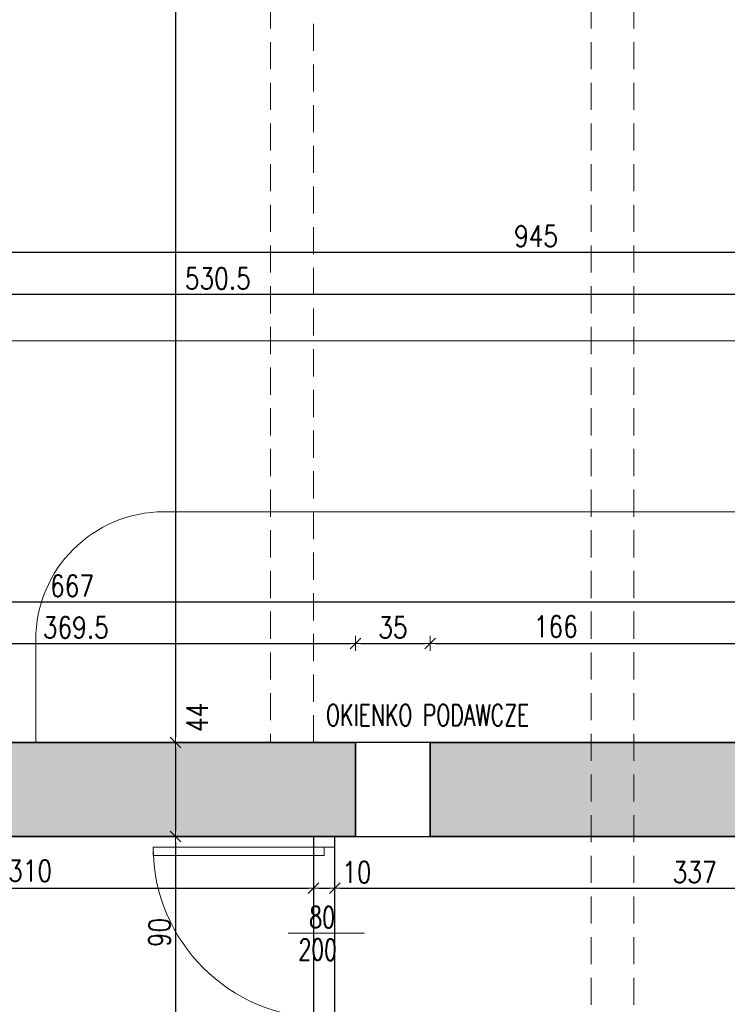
# Model space of a CAD drawing. Header units: millimetres. Extents: x 16698 to 93787, y -21104 to 39413.
# Tile 10 of 256: x 23191 to 23522, y 7231 to 7692. Entities that reach past the tile are written whole.
import ezdxf

# ---------------------------------------------------------------- set-up
doc = ezdxf.new("R2010")
doc.units = ezdxf.units.MM
doc.linetypes.add('HIDDEN', pattern=[9.525, 6.35, -3.175])
for name, color, linetype, lineweight in [('!MODUS_HATCH_ŚCIANA', 254, 'Continuous', 9), ('__MODUS_ŚCIANY', 2, 'Continuous', 35), ('Cienka', 3, 'Continuous', 9), ('Drzwi', 1, 'Continuous', 15), ('Opis', 8, 'Continuous', 13), ('Widok', 1, 'Continuous', 15), ('WYMIAROWANIE', 1, 'Continuous', 18)]:
    doc.layers.add(name, color=color, linetype=linetype, lineweight=lineweight)
doc.styles.add('ARCHETYP', font='romans.shx', dxfattribs={"height": 15})
doc.styles.add('TXT', font='simplex.shx', dxfattribs={"width": 0.8})
doc.dimstyles.new('DIM50', dxfattribs={"dimscale": 5, "dimtxt": 2, "dimasz": 0.5, "dimexe": 0, "dimexo": 0, "dimgap": 0.5, "dimtad": 1, "dimdec": 4, "dimrnd": 0.5, "dimdsep": 46, "dimtxsty": 'TXT', "dimblk1": 'TICK1', "dimblk2": 'TICK1', "dimsah": 1, "dimcen": 0, "dimse1": 1, "dimse2": 1, "dimclrd": 1, "dimclre": 7, "dimclrt": 9, "dimadec": 0, "dimazin": 0, "dimtfac": 1, "dimtdec": 4, "dimtmove": 2, "dimatfit": 3, "dimldrblk": 'TICK1', "dimfxl": 1, "dimtolj": 1, "dimarcsym": 0})

# ---------------------------------------------------------------- blocks, each defined once
blk = doc.blocks.new('TICK1')
at = {"color": 2}
blk.add_line((-1, -1), (1, 1), dxfattribs=at)
at = {"color": 0}
for p, q in [((0, 0), (-1, 0)), ((0, -1.4), (0, 1.4))]:
    blk.add_line(p, q, dxfattribs=at)
blk = doc.blocks.new('*D77')
at = {"layer": 'DEFPOINTS', "color": 0, "transparency": 16777216}
for p in [(23018.38, 7563.25), (23018.38, 7540.61), (23548.88, 7506.61)]:
    blk.add_point(p, dxfattribs=at)
at = {"layer": 'WYMIAROWANIE', "color": 1, "lineweight": -2, "transparency": 16777216}
blk.add_line((23546.38, 7563.25), (23020.88, 7563.25), dxfattribs=at)
at = {"layer": 'WYMIAROWANIE', "color": 1, "lineweight": -2, "transparency": 16777216, "xscale": 2.5, "yscale": 2.5, "zscale": 2.5, "rotation": 180}
blk.add_blockref('TICK1', (23018.38, 7563.25), dxfattribs=at)
at = {"layer": 'WYMIAROWANIE', "color": 1, "lineweight": -2, "transparency": 16777216, "xscale": 2.5, "yscale": 2.5, "zscale": 2.5}
blk.add_blockref('TICK1', (23548.88, 7563.25), dxfattribs=at)
at = {"layer": 'WYMIAROWANIE', "color": 9, "transparency": 16777216, "insert": (23283.63, 7570.75), "char_height": 10, "attachment_point": 5, "style": 'TXT'}
blk.add_mtext('\\A1;530.5', dxfattribs=at)
blk = doc.blocks.new('*D79')
at = {"layer": 'DEFPOINTS', "color": 0, "transparency": 16777216}
for p in [(23923.38, 7583.12), (22978.38, 7521.47), (23923.38, 7521.47)]:
    blk.add_point(p, dxfattribs=at)
at = {"layer": 'WYMIAROWANIE', "color": 1, "lineweight": -2, "transparency": 16777216}
blk.add_line((22980.88, 7583.12), (23920.88, 7583.12), dxfattribs=at)
at = {"layer": 'WYMIAROWANIE', "color": 1, "lineweight": -2, "transparency": 16777216, "xscale": 2.5, "yscale": 2.5, "zscale": 2.5, "rotation": 180}
blk.add_blockref('TICK1', (22978.38, 7583.12), dxfattribs=at)
at = {"layer": 'WYMIAROWANIE', "color": 1, "lineweight": -2, "transparency": 16777216, "xscale": 2.5, "yscale": 2.5, "zscale": 2.5}
blk.add_blockref('TICK1', (23923.38, 7583.12), dxfattribs=at)
at = {"layer": 'WYMIAROWANIE', "color": 9, "transparency": 16777216, "insert": (23432.64, 7590.62), "char_height": 10, "attachment_point": 5, "style": 'TXT'}
blk.add_mtext('\\A1;945', dxfattribs=at)
blk = doc.blocks.new('*D92')
at = {"layer": 'DEFPOINTS', "color": 0, "transparency": 16777216}
for p in [(23202.6, 8080.73), (23202.6, 7353.47), (23263.86, 7353.47)]:
    blk.add_point(p, dxfattribs=at)
at = {"layer": 'WYMIAROWANIE', "color": 1, "lineweight": -2, "transparency": 16777216}
blk.add_line((23263.86, 8078.23), (23263.86, 7355.97), dxfattribs=at)
at = {"layer": 'WYMIAROWANIE', "color": 1, "lineweight": -2, "transparency": 16777216, "xscale": 2.5, "yscale": 2.5, "zscale": 2.5}
for p, rotation in [((23263.86, 8080.73), 90), ((23263.86, 7353.47), 270)]:
    blk.add_blockref('TICK1', p, dxfattribs=dict(at, rotation=rotation))
at = {"layer": 'WYMIAROWANIE', "color": 9, "transparency": 16777216, "insert": (23256.36, 7717.1), "char_height": 10, "attachment_point": 5, "rotation": 90, "style": 'TXT'}
blk.add_mtext('\\A1;727.5', dxfattribs=at)
blk = doc.blocks.new('*D93')
at = {"layer": 'DEFPOINTS', "color": 0, "transparency": 16777216}
for p in [(23267.36, 7353.47), (23263.86, 7309.47), (23267.36, 7309.47)]:
    blk.add_point(p, dxfattribs=at)
at = {"layer": 'WYMIAROWANIE', "color": 1, "lineweight": -2, "transparency": 16777216}
blk.add_line((23263.86, 7350.97), (23263.86, 7311.97), dxfattribs=at)
at = {"layer": 'WYMIAROWANIE', "color": 1, "lineweight": -2, "transparency": 16777216, "xscale": 2.5, "yscale": 2.5, "zscale": 2.5}
for p, rotation in [((23263.86, 7353.47), 90), ((23263.86, 7309.47), 270)]:
    blk.add_blockref('TICK1', p, dxfattribs=dict(at, rotation=rotation))
at = {"layer": 'WYMIAROWANIE', "color": 9, "transparency": 16777216, "insert": (23274.01, 7365.16), "char_height": 10, "attachment_point": 5, "rotation": 90, "style": 'TXT'}
blk.add_mtext('\\A1;44', dxfattribs=at)
blk = doc.blocks.new('*D94')
at = {"layer": 'DEFPOINTS', "color": 0, "transparency": 16777216}
for p in [(23338.38, 7309.47), (23263.86, 7219.47), (23338.38, 7219.47)]:
    blk.add_point(p, dxfattribs=at)
at = {"layer": 'WYMIAROWANIE', "color": 1, "lineweight": -2, "transparency": 16777216}
blk.add_line((23263.86, 7306.97), (23263.86, 7221.97), dxfattribs=at)
at = {"layer": 'WYMIAROWANIE', "color": 1, "lineweight": -2, "transparency": 16777216, "xscale": 2.5, "yscale": 2.5, "zscale": 2.5}
for p, rotation in [((23263.86, 7309.47), 90), ((23263.86, 7219.47), 270)]:
    blk.add_blockref('TICK1', p, dxfattribs=dict(at, rotation=rotation))
at = {"layer": 'WYMIAROWANIE', "color": 9, "transparency": 16777216, "insert": (23256.36, 7264.47), "char_height": 10, "attachment_point": 5, "rotation": 90, "style": 'TXT'}
blk.add_mtext('\\A1;90', dxfattribs=at)
blk = doc.blocks.new('*D99')
at = {"layer": 'DEFPOINTS', "color": 0, "transparency": 16777216}
for p in [(23348.13, 7399.87), (22978.38, 7360.47), (23348.13, 7360.47)]:
    blk.add_point(p, dxfattribs=at)
at = {"layer": 'WYMIAROWANIE', "color": 1, "lineweight": -2, "transparency": 16777216}
blk.add_line((22980.88, 7399.87), (23345.63, 7399.87), dxfattribs=at)
at = {"layer": 'WYMIAROWANIE', "color": 1, "lineweight": -2, "transparency": 16777216, "xscale": 2.5, "yscale": 2.5, "zscale": 2.5, "rotation": 180}
blk.add_blockref('TICK1', (22978.38, 7399.87), dxfattribs=at)
at = {"layer": 'WYMIAROWANIE', "color": 1, "lineweight": -2, "transparency": 16777216, "xscale": 2.5, "yscale": 2.5, "zscale": 2.5}
blk.add_blockref('TICK1', (23348.13, 7399.87), dxfattribs=at)
at = {"layer": 'WYMIAROWANIE', "color": 9, "transparency": 16777216, "insert": (23217.14, 7407.37), "char_height": 10, "attachment_point": 5, "style": 'TXT'}
blk.add_mtext('\\A1;369.5', dxfattribs=at)
blk = doc.blocks.new('*D100')
at = {"layer": 'DEFPOINTS', "color": 0, "transparency": 16777216}
for p in [(23383.13, 7399.87), (23348.13, 7360.47), (23383.13, 7360.47)]:
    blk.add_point(p, dxfattribs=at)
at = {"layer": 'WYMIAROWANIE', "color": 1, "lineweight": -2, "transparency": 16777216}
blk.add_line((23350.63, 7399.87), (23380.63, 7399.87), dxfattribs=at)
at = {"layer": 'WYMIAROWANIE', "color": 1, "lineweight": -2, "transparency": 16777216, "xscale": 2.5, "yscale": 2.5, "zscale": 2.5, "rotation": 180}
blk.add_blockref('TICK1', (23348.13, 7399.87), dxfattribs=at)
at = {"layer": 'WYMIAROWANIE', "color": 1, "lineweight": -2, "transparency": 16777216, "xscale": 2.5, "yscale": 2.5, "zscale": 2.5}
blk.add_blockref('TICK1', (23383.13, 7399.87), dxfattribs=at)
at = {"layer": 'WYMIAROWANIE', "color": 9, "transparency": 16777216, "insert": (23365.63, 7407.37), "char_height": 10, "attachment_point": 5, "style": 'TXT'}
blk.add_mtext('\\A1;35', dxfattribs=at)
blk = doc.blocks.new('*D101')
at = {"layer": 'DEFPOINTS', "color": 0, "transparency": 16777216}
for p in [(23548.88, 7399.87), (23383.13, 7360.47), (23548.88, 7362.97)]:
    blk.add_point(p, dxfattribs=at)
at = {"layer": 'WYMIAROWANIE', "color": 1, "lineweight": -2, "transparency": 16777216}
blk.add_line((23385.63, 7399.87), (23546.38, 7399.87), dxfattribs=at)
at = {"layer": 'WYMIAROWANIE', "color": 1, "lineweight": -2, "transparency": 16777216, "xscale": 2.5, "yscale": 2.5, "zscale": 2.5, "rotation": 180}
blk.add_blockref('TICK1', (23383.13, 7399.87), dxfattribs=at)
at = {"layer": 'WYMIAROWANIE', "color": 1, "lineweight": -2, "transparency": 16777216, "xscale": 2.5, "yscale": 2.5, "zscale": 2.5}
blk.add_blockref('TICK1', (23548.88, 7399.87), dxfattribs=at)
at = {"layer": 'WYMIAROWANIE', "color": 9, "transparency": 16777216, "insert": (23441.91, 7407.79), "char_height": 10, "attachment_point": 5, "style": 'TXT'}
blk.add_mtext('\\A1;166', dxfattribs=at)
blk = doc.blocks.new('*D111')
at = {"layer": 'DEFPOINTS', "color": 0, "transparency": 16777216}
for p in [(23548.88, 7419.31), (22881.9, 7353.47), (23548.88, 7353.47)]:
    blk.add_point(p, dxfattribs=at)
at = {"layer": 'WYMIAROWANIE', "color": 1, "lineweight": -2, "transparency": 16777216}
blk.add_line((22884.4, 7419.31), (23546.38, 7419.31), dxfattribs=at)
at = {"layer": 'WYMIAROWANIE', "color": 1, "lineweight": -2, "transparency": 16777216, "xscale": 2.5, "yscale": 2.5, "zscale": 2.5, "rotation": 180}
blk.add_blockref('TICK1', (22881.9, 7419.31), dxfattribs=at)
at = {"layer": 'WYMIAROWANIE', "color": 1, "lineweight": -2, "transparency": 16777216, "xscale": 2.5, "yscale": 2.5, "zscale": 2.5}
blk.add_blockref('TICK1', (23548.88, 7419.31), dxfattribs=at)
at = {"layer": 'WYMIAROWANIE', "color": 9, "transparency": 16777216, "insert": (23215.39, 7426.81), "char_height": 10, "attachment_point": 5, "style": 'TXT'}
blk.add_mtext('\\A1;667', dxfattribs=at)
blk = doc.blocks.new('*D156')
at = {"layer": 'DEFPOINTS', "color": 0, "transparency": 16777216}
for p in [(23018.38, 7309.47), (23328.38, 7309.47), (23328.38, 7285.17)]:
    blk.add_point(p, dxfattribs=at)
at = {"layer": 'WYMIAROWANIE', "color": 1, "lineweight": -2, "transparency": 16777216}
blk.add_line((23020.88, 7285.17), (23325.88, 7285.17), dxfattribs=at)
at = {"layer": 'WYMIAROWANIE', "color": 1, "lineweight": -2, "transparency": 16777216, "xscale": 2.5, "yscale": 2.5, "zscale": 2.5, "rotation": 180}
blk.add_blockref('TICK1', (23018.38, 7285.17), dxfattribs=at)
at = {"layer": 'WYMIAROWANIE', "color": 1, "lineweight": -2, "transparency": 16777216, "xscale": 2.5, "yscale": 2.5, "zscale": 2.5}
blk.add_blockref('TICK1', (23328.38, 7285.17), dxfattribs=at)
at = {"layer": 'WYMIAROWANIE', "color": 9, "transparency": 16777216, "insert": (23195.76, 7293.34), "char_height": 10, "attachment_point": 5, "style": 'TXT'}
blk.add_mtext('\\A1;310', dxfattribs=at)
blk = doc.blocks.new('*D157')
at = {"layer": 'DEFPOINTS', "color": 0, "transparency": 16777216}
for p in [(23328.38, 7309.47), (23338.38, 7309.47), (23338.38, 7285.17)]:
    blk.add_point(p, dxfattribs=at)
at = {"layer": 'WYMIAROWANIE', "color": 1, "lineweight": -2, "transparency": 16777216}
blk.add_line((23330.88, 7285.17), (23335.88, 7285.17), dxfattribs=at)
at = {"layer": 'WYMIAROWANIE', "color": 1, "lineweight": -2, "transparency": 16777216, "xscale": 2.5, "yscale": 2.5, "zscale": 2.5, "rotation": 180}
blk.add_blockref('TICK1', (23328.38, 7285.17), dxfattribs=at)
at = {"layer": 'WYMIAROWANIE', "color": 1, "lineweight": -2, "transparency": 16777216, "xscale": 2.5, "yscale": 2.5, "zscale": 2.5}
blk.add_blockref('TICK1', (23338.38, 7285.17), dxfattribs=at)
at = {"layer": 'WYMIAROWANIE', "color": 9, "transparency": 16777216, "insert": (23348.73, 7292.76), "char_height": 10, "attachment_point": 5, "style": 'TXT'}
blk.add_mtext('\\A1;10', dxfattribs=at)
blk = doc.blocks.new('*D158')
at = {"layer": 'DEFPOINTS', "color": 0, "transparency": 16777216}
for p in [(23338.38, 7309.47), (23675.38, 7309.47), (23675.38, 7285.17)]:
    blk.add_point(p, dxfattribs=at)
at = {"layer": 'WYMIAROWANIE', "color": 1, "lineweight": -2, "transparency": 16777216}
blk.add_line((23340.88, 7285.17), (23672.88, 7285.17), dxfattribs=at)
at = {"layer": 'WYMIAROWANIE', "color": 1, "lineweight": -2, "transparency": 16777216, "xscale": 2.5, "yscale": 2.5, "zscale": 2.5, "rotation": 180}
blk.add_blockref('TICK1', (23338.38, 7285.17), dxfattribs=at)
at = {"layer": 'WYMIAROWANIE', "color": 1, "lineweight": -2, "transparency": 16777216, "xscale": 2.5, "yscale": 2.5, "zscale": 2.5}
blk.add_blockref('TICK1', (23675.38, 7285.17), dxfattribs=at)
at = {"layer": 'WYMIAROWANIE', "color": 9, "transparency": 16777216, "insert": (23506.88, 7292.67), "char_height": 10, "attachment_point": 5, "style": 'TXT'}
blk.add_mtext('\\A1;337', dxfattribs=at)

msp = doc.modelspace()

# ---------------------------------------------------------------- hatches: boundary and pattern name
at = {"layer": '!MODUS_HATCH_ŚCIANA', "ltscale": 2}
h = msp.add_hatch(color=256, dxfattribs=at)
h.dxf.hatch_style = 1
h.paths.add_polyline_path([(23348.1261, 7353.47289), (22978.38195, 7353.47289), (22978.38195, 6864.73171), (23368.67019, 6881.2609), (23366.99647, 6921.09535), (23338.38195, 6919.89306), (23338.38195, 7219.47289), (23328.38195, 7219.47289), (23328.38195, 7211.47289), (23263.38195, 7211.47289), (23263.38195, 7201.44768), (23328.38195, 7201.44768), (23328.38195, 6919.47289), (23018.38195, 6906.44768), (23018.38195, 7102.44768), (23167.38195, 7102.44768), (23167.38195, 7201.44768), (23183.38195, 7201.44768), (23183.38195, 7211.47289), (23108.38195, 7211.47289), (23108.38195, 7201.44768), (23157.38195, 7201.44768), (23157.38195, 7112.44768), (23018.38195, 7112.44768), (23018.38195, 7201.44768), (23028.38195, 7201.44768), (23028.38195, 7211.47289), (23018.38195, 7211.47289), (23018.38195, 7219.47289), (23002.38195, 7219.47289), (23002.38195, 7309.47289), (23018.38195, 7309.47289), (23328.38195, 7309.47289), (23348.1261, 7309.47289)])
h = msp.add_hatch(color=256, dxfattribs=at)
h.dxf.hatch_style = 1
h.paths.add_polyline_path([(23558.88195, 7353.47289), (23383.1261, 7353.47289), (23383.1261, 7309.47289), (23578.38195, 7309.47289), (23578.38195, 7319.47289), (23558.88195, 7319.47289)])

# ---------------------------------------------------------------- linework, layer by layer
at = {"layer": '__MODUS_ŚCIANY'}
for points in [[(23348.1261, 7353.47289), (22978.38195, 7353.47289), (22978.38195, 6864.73171), (23368.67019, 6881.2609)], [(23348.1261, 7353.47289), (23348.1261, 7309.47289)], [(23558.88195, 7353.47289), (23383.1261, 7353.47289)], [(23383.1261, 7353.47289), (23383.1261, 7309.47289)], [(23018.38195, 7309.47289), (23328.38195, 7309.47289), (23348.1261, 7309.47289)], [(23383.1261, 7309.47289), (23578.38195, 7309.47289)]]:
    msp.add_lwpolyline(points, dxfattribs=at)
at = {"layer": 'Cienka', "linetype": 'HIDDEN', "ltscale": 2}
for points in [[(23308.38195, 8081.47289), (23308.38195, 7353.47289)], [(23328.38195, 7353.47289), (23328.38195, 8081.47289)], [(23458.38195, 8081.47289), (23458.38195, 6924.93507)], [(23478.38195, 6925.77541), (23478.38195, 8081.47289)]]:
    msp.add_lwpolyline(points, dxfattribs=at)
at = {"layer": 'DEFPOINTS', "color": 4}
for points in [[(23018.38195, 7825.36733), (23018.38195, 8080.73167), (23923.38195, 8080.73167), (23923.38195, 7521.55815), (23548.88195, 7521.55815), (23548.88195, 7353.47289), (22881.89745, 7353.47289), (22795.37448, 7755.88877), (23018.38195, 7825.36733)], [(23338.38195, 6919.89306), (23338.38195, 7309.47289), (23675.38195, 7309.47289), (23675.38195, 6934.05272), (23338.38195, 6919.89306)]]:
    msp.add_lwpolyline(points, dxfattribs=at)
msp.add_lwpolyline([(23018.38195, 7309.47289), (23328.38195, 7309.47289), (23328.38195, 7211.47289), (23018.38195, 7211.47289)], close=True, dxfattribs=at)
at = {"layer": 'Drzwi'}
for points in [[(23328.38195, 7309.47289), (23338.38195, 7309.47289), (23338.38195, 7304.47289), (23328.38195, 7304.47289)], [(23253.38195, 7300.47289), (23333.38195, 7300.47289), (23333.38195, 7304.47289), (23253.38195, 7304.47289)]]:
    msp.add_lwpolyline(points, close=True, dxfattribs=at)
msp.add_lwpolyline([(23316.51875, 7264.10128), (23352.34209, 7264.10128)], dxfattribs=at)
msp.add_arc((23333.38195, 7304.47289), 80, 180, 270, dxfattribs=at)
at = {"layer": 'Widok'}
for points in [[(23118.38195, 7353.47289), (23117.89521, 7390.28438, 0.382244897), (23038.38195, 7461.47289), (22938.38195, 7461.47289), (22938.38195, 7461.47289, -0.414213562), (22898.38195, 7501.47289), (22898.38195, 7501.47289, -0.414213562), (22938.38195, 7541.47289), (23528.88195, 7541.47289, -0.414213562), (23548.88195, 7521.47289), (23548.88195, 7521.47289)], [(23548.88195, 7461.47289), (23258.38195, 7461.47289, 0.414213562), (23198.38195, 7401.47289), (23198.38195, 7353.47289)]]:
    msp.add_lwpolyline(points, format="xyb", dxfattribs=at)
at = {"layer": 'Widok', "ltscale": 2}
for points in [[(23348.1261, 7353.47289), (23383.1261, 7353.47289)], [(23348.1261, 7309.47289), (23383.1261, 7309.47289)]]:
    msp.add_lwpolyline(points, dxfattribs=at)

# ---------------------------------------------------------------- texts
at = {"layer": 'Opis', "style": 'ARCHETYP', "width": 0.7}
for s, rotation, p in [('OKIENKO PODAWCZE ', 0, (23334.29872, 7361.30076)), ('80', 359.6818433, (23326.45129, 7266.71792)), ('200', 359.6818433, (23321.36697, 7251.50158))]:
    msp.add_text(s, height=10, rotation=rotation, dxfattribs=at).set_placement(p)

# ---------------------------------------------------------------- dimensions: what is measured, and where the dimension line sits
at = {"layer": 'WYMIAROWANIE'}
dim = msp.add_aligned_dim(p1=(23202.59628, 8080.73167), p2=(23202.59628, 7353.47289), distance=61.26821, dimstyle='DIM50', dxfattribs=at)
dim.commit()
dim.dimension.update_dxf_attribs({"geometry": '*D92', "text_midpoint": (23256.36449, 7717.10228)})
for base, p1, p2, picture, middle in [((23923.38195, 7583.12034), (22978.38195, 7521.47289), (23923.38195, 7521.47289), '*D79', (23432.64191, 7590.62034)), ((23548.881953, 7399.868916), (23383.126104, 7360.47289), (23548.881953, 7362.97289), '*D101', (23441.905325, 7407.793977)), ((23348.126104, 7399.868916), (22978.381953, 7360.47289), (23348.126104, 7360.47289), '*D99', (23217.139814, 7407.368916)), ((23328.38195, 7285.16968), (23018.38195, 7309.47289), (23328.38195, 7309.47289), '*D156', (23195.757, 7293.34291)), ((23338.38195, 7285.16968), (23328.38195, 7309.47289), (23338.38195, 7309.47289), '*D157', (23348.73109, 7292.75827))]:
    dim = msp.add_linear_dim(base=base, p1=p1, p2=p2, dimstyle='DIM50', dxfattribs=at)
    dim.commit()
    dim.dimension.update_dxf_attribs({"geometry": picture, "text_midpoint": middle, "dimtype": 160})
for base, p1, p2, picture, middle in [((23018.38195, 7563.25167), (23548.88195, 7506.61228), (23018.38195, 7540.61228), '*D77', (23283.63195, 7570.75167)), ((23548.88195, 7419.31317), (22881.89745, 7353.47289), (23548.88195, 7353.47289), '*D111', (23215.3897, 7426.81317)), ((23383.1261, 7399.86892), (23348.1261, 7360.47289), (23383.1261, 7360.47289), '*D100', (23365.6261, 7407.36892)), ((23675.38195, 7285.16968), (23338.38195, 7309.47289), (23675.38195, 7309.47289), '*D158', (23506.88195, 7292.66968))]:
    dim = msp.add_linear_dim(base=base, p1=p1, p2=p2, dimstyle='DIM50', dxfattribs=at)
    dim.commit()
    dim.dimension.update_dxf_attribs({"geometry": picture, "text_midpoint": middle})
dim = msp.add_linear_dim(base=(23263.86449, 7309.47289), p1=(23267.36449, 7353.47289), p2=(23267.36449, 7309.47289), angle=90, dimstyle='DIM50', dxfattribs=at)
dim.commit()
dim.dimension.update_dxf_attribs({"geometry": '*D93', "text_midpoint": (23274.00514, 7365.15625), "dimtype": 160})
dim = msp.add_linear_dim(base=(23263.86449, 7219.47289), p1=(23338.38195, 7309.47289), p2=(23338.38195, 7219.47289), angle=90, dimstyle='DIM50', dxfattribs=at)
dim.commit()
dim.dimension.update_dxf_attribs({"geometry": '*D94', "text_midpoint": (23256.36449, 7264.47289)})

doc.saveas('drawing.dxf')
